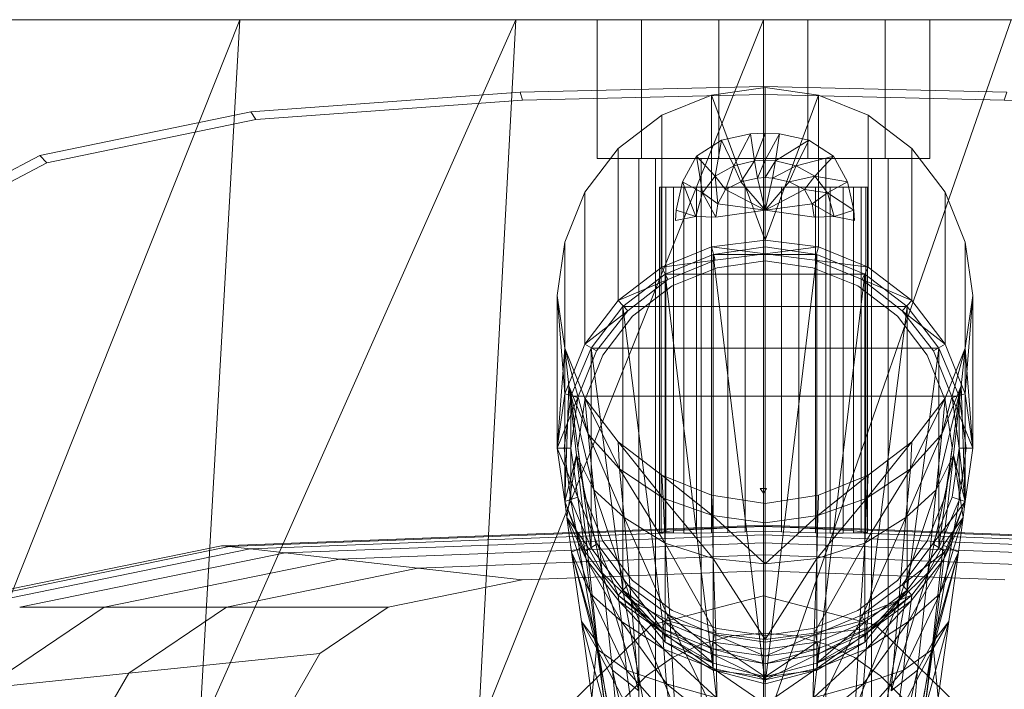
# Model space of a CAD drawing. Header units: metres. Extents: x 391.1 to 427.5, y 12.8 to 28.4.
# Tile 206 of 234: x 409.6136 to 409.7557, y 27.9527 to 28.0492. Entities that reach past the tile are written whole.
import ezdxf

# ---------------------------------------------------------------- set-up
doc = ezdxf.new("R2010")
doc.units = ezdxf.units.M
doc.layers.add('02_MOBILIARIO', color=7, linetype='Continuous', lineweight=18)
doc.layers.add('A-DETL-____-MBND', color=7, linetype='Continuous', lineweight=18)

# ---------------------------------------------------------------- blocks, each defined once
blk = doc.blocks.new('Family - Rentamans PA-152127-03_ENLLUMENAT_P0A')
at = {"layer": 'A-DETL-____-MBND', "color": 253, "true_color": 0xaaaaaa}
for p, q in [((0.36146, 0.265), (0.00406, 0.265)), ((0.10722, 0.265), (0.06579, 0.265)), ((0.10722, 0.265), (0.06628, 0.16227)), ((0.14702, 0.265), (0.10137, 0.16227)), ((0.10137, 0.16227), (0.10722, 0.265)), ((0.14702, 0.265), (0.10722, 0.265)), ((0.18276, 0.265), (0.14157, 0.16227)), ((0.14157, 0.16227), (0.14702, 0.265)), ((0.18276, 0.265), (0.14702, 0.265)), ((0.16519, 0.265), (0.15876, 0.265)), ((0.15876, 0.265), (0.15876, 0.245)), ((0.15876, 0.265), (0.15876, 0.245)), ((0.15876, 0.265), (0.16519, 0.265)), ((0.17633, 0.265), (0.16519, 0.265)), ((0.16519, 0.265), (0.16519, 0.245)), ((0.16519, 0.265), (0.16519, 0.245)), ((0.16519, 0.265), (0.17633, 0.265)), ((0.18919, 0.265), (0.17633, 0.265)), ((0.17633, 0.265), (0.17633, 0.245)), ((0.17633, 0.265), (0.17633, 0.245)), ((0.17633, 0.265), (0.18919, 0.265)), ((0.2185, 0.265), (0.18276, 0.265)), ((0.2185, 0.265), (0.18276, 0.16227)), ((0.18276, 0.16227), (0.18276, 0.265)), ((0.20033, 0.265), (0.18919, 0.265)), ((0.18919, 0.265), (0.18919, 0.245)), ((0.18919, 0.265), (0.18919, 0.245)), ((0.18919, 0.265), (0.20033, 0.265)), ((0.20033, 0.245), (0.20033, 0.265)), ((0.20033, 0.265), (0.20033, 0.245)), ((0.20033, 0.265), (0.20676, 0.265)), ((0.20676, 0.265), (0.20033, 0.265)), ((0.20676, 0.265), (0.20676, 0.245)), ((0.20676, 0.265), (0.20676, 0.245)), ((0.10879, 0.25173), (0.14766, 0.25454)), ((0.14766, 0.25454), (0.18276, 0.25535)), ((0.14801, 0.25341), (0.14766, 0.25454)), ((0.18299, 0.25523), (0.17529, 0.25413)), ((0.18276, 0.25535), (0.21786, 0.25454)), ((0.18276, 0.25421), (0.18276, 0.25535)), ((0.18299, 0.25523), (0.18299, 0.23323)), ((0.19069, 0.25413), (0.18299, 0.25523)), ((0.21751, 0.25341), (0.21786, 0.25454)), ((0.10952, 0.25063), (0.14801, 0.25341)), ((0.14801, 0.25341), (0.18276, 0.25421)), ((0.17529, 0.25413), (0.16809, 0.25123)), ((0.17529, 0.25413), (0.18299, 0.23323)), ((0.17529, 0.25413), (0.17529, 0.23223)), ((0.18276, 0.25421), (0.21751, 0.25341)), ((0.19069, 0.25413), (0.18299, 0.23323)), ((0.19789, 0.25123), (0.19069, 0.25413)), ((0.19069, 0.25413), (0.19069, 0.23223)), ((0.21751, 0.25341), (0.25599, 0.25063)), ((0.07835, 0.24542), (0.10879, 0.25173)), ((0.10952, 0.25063), (0.10879, 0.25173)), ((0.07939, 0.24438), (0.10952, 0.25063)), ((0.16809, 0.25123), (0.16179, 0.24643)), ((0.16809, 0.25123), (0.16809, 0.22933)), ((0.20419, 0.24643), (0.19789, 0.25123)), ((0.19789, 0.25123), (0.19789, 0.22933)), ((0.18089, 0.24853), (0.18299, 0.24863)), ((0.18089, 0.24853), (0.18299, 0.24863)), ((0.18149, 0.24463), (0.18299, 0.24863)), ((0.18299, 0.24473), (0.18299, 0.24863)), ((0.18299, 0.24863), (0.18509, 0.24853)), ((0.18299, 0.24863), (0.18509, 0.24853)), ((0.17309, 0.24533), (0.17669, 0.24763)), ((0.17309, 0.24533), (0.17669, 0.24763)), ((0.17579, 0.24243), (0.17669, 0.24763)), ((0.17669, 0.24763), (0.18089, 0.24853)), ((0.17669, 0.24763), (0.18089, 0.24853)), ((0.17849, 0.24393), (0.17669, 0.24763)), ((0.17849, 0.24393), (0.18089, 0.24853)), ((0.18149, 0.24463), (0.18089, 0.24853)), ((0.18299, 0.24473), (0.18509, 0.24853)), ((0.18509, 0.24853), (0.18449, 0.24463)), ((0.18449, 0.24463), (0.18929, 0.24763)), ((0.18509, 0.24853), (0.18929, 0.24763)), ((0.18509, 0.24853), (0.18929, 0.24763)), ((0.18929, 0.24763), (0.18749, 0.24393)), ((0.18929, 0.24763), (0.19289, 0.24533)), ((0.18929, 0.24763), (0.19289, 0.24533)), ((0.16179, 0.24643), (0.15699, 0.24013)), ((0.16179, 0.24643), (0.16179, 0.22453)), ((0.20899, 0.24013), (0.20419, 0.24643)), ((0.20419, 0.24643), (0.20419, 0.22453)), ((0.05592, 0.23364), (0.07835, 0.24542)), ((0.05718, 0.23272), (0.07939, 0.24438)), ((0.07939, 0.24438), (0.07835, 0.24542)), ((0.16519, 0.245), (0.15876, 0.245)), ((0.15876, 0.245), (0.16519, 0.245)), ((0.16717, 0.245), (0.16476, 0.245)), ((0.16476, 0.245), (0.16717, 0.245)), ((0.16476, 0.1503), (0.16476, 0.245)), ((0.17633, 0.245), (0.16519, 0.245)), ((0.16519, 0.245), (0.17633, 0.245)), ((0.17376, 0.245), (0.16717, 0.245)), ((0.16717, 0.245), (0.17376, 0.245)), ((0.16717, 0.1593), (0.16717, 0.245)), ((0.16717, 0.1593), (0.16717, 0.245)), ((0.17109, 0.24163), (0.17309, 0.24533)), ((0.17109, 0.24163), (0.17309, 0.24533)), ((0.17579, 0.24243), (0.17309, 0.24533)), ((0.17399, 0.24003), (0.17309, 0.24533)), ((0.18276, 0.245), (0.17376, 0.245)), ((0.17376, 0.245), (0.18276, 0.245)), ((0.17376, 0.16589), (0.17376, 0.245)), ((0.17376, 0.16589), (0.17376, 0.245)), ((0.18919, 0.245), (0.17633, 0.245)), ((0.17633, 0.245), (0.18919, 0.245)), ((0.17849, 0.24393), (0.18149, 0.24463)), ((0.17949, 0.24163), (0.18149, 0.24463)), ((0.18149, 0.24463), (0.18299, 0.24473)), ((0.18189, 0.24213), (0.18149, 0.24463)), ((0.18189, 0.24213), (0.18299, 0.24473)), ((0.19176, 0.245), (0.18276, 0.245)), ((0.18276, 0.245), (0.19176, 0.245)), ((0.18276, 0.1683), (0.18276, 0.245)), ((0.18276, 0.1683), (0.18276, 0.245)), ((0.18299, 0.24223), (0.18299, 0.24473)), ((0.18299, 0.24473), (0.18449, 0.24463)), ((0.18299, 0.24223), (0.18449, 0.24463)), ((0.18449, 0.24463), (0.18409, 0.24213)), ((0.18449, 0.24463), (0.18749, 0.24393)), ((0.19289, 0.24533), (0.18749, 0.24393)), ((0.20033, 0.245), (0.18919, 0.245)), ((0.18919, 0.245), (0.20033, 0.245)), ((0.19289, 0.24533), (0.19019, 0.24243)), ((0.19176, 0.245), (0.19835, 0.245)), ((0.19835, 0.245), (0.19176, 0.245)), ((0.19176, 0.16589), (0.19176, 0.245)), ((0.19176, 0.16589), (0.19176, 0.245)), ((0.19289, 0.24533), (0.19489, 0.24163)), ((0.19289, 0.24533), (0.19489, 0.24163)), ((0.19835, 0.245), (0.20076, 0.245)), ((0.20076, 0.245), (0.19835, 0.245)), ((0.19835, 0.245), (0.19835, 0.1593)), ((0.19835, 0.1593), (0.19835, 0.245)), ((0.20033, 0.245), (0.20676, 0.245)), ((0.20676, 0.245), (0.20033, 0.245)), ((0.20076, 0.1503), (0.20076, 0.245)), ((0.17579, 0.24243), (0.17849, 0.24393)), ((0.17729, 0.24053), (0.17849, 0.24393)), ((0.17949, 0.24163), (0.17849, 0.24393)), ((0.18749, 0.24393), (0.18409, 0.24213)), ((0.18749, 0.24393), (0.18649, 0.24163)), ((0.18749, 0.24393), (0.19019, 0.24243)), ((0.17019, 0.23753), (0.17109, 0.24163)), ((0.17019, 0.23753), (0.17109, 0.24163)), ((0.17399, 0.24003), (0.17109, 0.24163)), ((0.17299, 0.23663), (0.17109, 0.24163)), ((0.17399, 0.24003), (0.17579, 0.24243)), ((0.17729, 0.24053), (0.17579, 0.24243)), ((0.17619, 0.23843), (0.17579, 0.24243)), ((0.17729, 0.24053), (0.17949, 0.24163)), ((0.17949, 0.24163), (0.18189, 0.24213)), ((0.18299, 0.23753), (0.17949, 0.24163)), ((0.18189, 0.24213), (0.18299, 0.24223)), ((0.18299, 0.23753), (0.18189, 0.24213)), ((0.18299, 0.23753), (0.18299, 0.24223)), ((0.18299, 0.24223), (0.18409, 0.24213)), ((0.18409, 0.24213), (0.18299, 0.23753)), ((0.18649, 0.24163), (0.18299, 0.23753)), ((0.18409, 0.24213), (0.18649, 0.24163)), ((0.19019, 0.24243), (0.18649, 0.24163)), ((0.18649, 0.24163), (0.18869, 0.24053)), ((0.19019, 0.24243), (0.18869, 0.24053)), ((0.19019, 0.24243), (0.19199, 0.24003)), ((0.19489, 0.24163), (0.19019, 0.24243)), ((0.19489, 0.24163), (0.19199, 0.24003)), ((0.19489, 0.24163), (0.19579, 0.23753)), ((0.19489, 0.24163), (0.19579, 0.23753)), ((0.15699, 0.24013), (0.15409, 0.23293)), ((0.15699, 0.21823), (0.15699, 0.24013)), ((0.16776, 0.24084), (0.16776, 0.19107)), ((0.16799, 0.24084), (0.16776, 0.24084)), ((0.16776, 0.24084), (0.16799, 0.24084)), ((0.16799, 0.24084), (0.16799, 0.19102)), ((0.16866, 0.24084), (0.16799, 0.24084)), ((0.16799, 0.24084), (0.16799, 0.19112)), ((0.16799, 0.24084), (0.16866, 0.24084)), ((0.16977, 0.24084), (0.16866, 0.24084)), ((0.16866, 0.24084), (0.16866, 0.191)), ((0.16866, 0.24084), (0.16866, 0.1912)), ((0.16866, 0.24084), (0.16977, 0.24084)), ((0.16977, 0.19099), (0.16977, 0.24084)), ((0.16977, 0.24084), (0.16977, 0.19128)), ((0.16977, 0.24084), (0.17127, 0.24084)), ((0.17127, 0.24084), (0.16977, 0.24084)), ((0.17127, 0.24084), (0.17127, 0.19138)), ((0.17127, 0.24084), (0.17312, 0.24084)), ((0.17127, 0.24084), (0.17127, 0.19097)), ((0.17312, 0.24084), (0.17127, 0.24084)), ((0.17312, 0.24084), (0.17312, 0.19149)), ((0.17312, 0.24084), (0.17526, 0.24084)), ((0.17312, 0.24084), (0.17312, 0.19098)), ((0.17526, 0.24084), (0.17312, 0.24084)), ((0.17526, 0.24084), (0.17526, 0.1916)), ((0.17526, 0.24084), (0.17763, 0.24084)), ((0.17526, 0.24084), (0.17526, 0.19101)), ((0.17763, 0.24084), (0.17526, 0.24084)), ((0.17619, 0.23843), (0.17729, 0.24053)), ((0.18299, 0.23753), (0.17729, 0.24053)), ((0.17763, 0.24084), (0.17763, 0.19171)), ((0.17763, 0.24084), (0.18015, 0.24084)), ((0.17763, 0.24084), (0.17763, 0.19106)), ((0.18015, 0.24084), (0.17763, 0.24084)), ((0.18015, 0.24084), (0.18015, 0.19182)), ((0.18015, 0.24084), (0.18276, 0.24084)), ((0.18015, 0.24084), (0.18015, 0.19114)), ((0.18276, 0.24084), (0.18015, 0.24084)), ((0.18276, 0.24084), (0.18276, 0.19192)), ((0.18276, 0.24084), (0.18536, 0.24084)), ((0.18276, 0.19123), (0.18276, 0.24084)), ((0.18536, 0.24084), (0.18276, 0.24084)), ((0.18869, 0.24053), (0.18299, 0.23753)), ((0.18536, 0.24084), (0.18536, 0.19182)), ((0.18536, 0.24084), (0.18789, 0.24084)), ((0.18536, 0.19114), (0.18536, 0.24084)), ((0.18536, 0.24084), (0.18789, 0.24084)), ((0.18789, 0.24084), (0.18789, 0.19171)), ((0.18789, 0.24084), (0.19026, 0.24084)), ((0.18789, 0.24084), (0.19026, 0.24084)), ((0.18789, 0.24084), (0.18789, 0.19106)), ((0.18869, 0.24053), (0.18979, 0.23843)), ((0.19199, 0.24003), (0.18869, 0.24053)), ((0.19026, 0.24084), (0.19026, 0.1916)), ((0.19026, 0.24084), (0.1924, 0.24084)), ((0.19026, 0.24084), (0.1924, 0.24084)), ((0.19026, 0.24084), (0.19026, 0.19101)), ((0.1924, 0.24084), (0.1924, 0.19149)), ((0.1924, 0.24084), (0.19425, 0.24084)), ((0.1924, 0.24084), (0.19425, 0.24084)), ((0.1924, 0.24084), (0.1924, 0.19098)), ((0.19425, 0.24084), (0.19425, 0.19138)), ((0.19425, 0.24084), (0.19575, 0.24084)), ((0.19425, 0.24084), (0.19575, 0.24084)), ((0.19425, 0.24084), (0.19425, 0.19097)), ((0.19685, 0.24084), (0.19575, 0.24084)), ((0.19575, 0.24084), (0.19575, 0.19099)), ((0.19575, 0.24084), (0.19575, 0.19128)), ((0.19575, 0.24084), (0.19685, 0.24084)), ((0.19685, 0.24084), (0.19685, 0.191)), ((0.19753, 0.24084), (0.19685, 0.24084)), ((0.19685, 0.24084), (0.19685, 0.1912)), ((0.19685, 0.24084), (0.19753, 0.24084)), ((0.19753, 0.19102), (0.19753, 0.24084)), ((0.19753, 0.24084), (0.19753, 0.19112)), ((0.19753, 0.24084), (0.19776, 0.24084)), ((0.19776, 0.24084), (0.19753, 0.24084)), ((0.19776, 0.24084), (0.19776, 0.19107)), ((0.21189, 0.23293), (0.20899, 0.24013)), ((0.20899, 0.24013), (0.20899, 0.21823)), ((0.17299, 0.23663), (0.17399, 0.24003)), ((0.17619, 0.23843), (0.17399, 0.24003)), ((0.17589, 0.23653), (0.17399, 0.24003)), ((0.19199, 0.24003), (0.18979, 0.23843)), ((0.19199, 0.24003), (0.19299, 0.23663)), ((0.19579, 0.23753), (0.19199, 0.24003)), ((0.17009, 0.23603), (0.17019, 0.23753)), ((0.17009, 0.23603), (0.17019, 0.23753)), ((0.17299, 0.23663), (0.17019, 0.23753)), ((0.17589, 0.23653), (0.17619, 0.23843)), ((0.18299, 0.23753), (0.17589, 0.23653)), ((0.18299, 0.23753), (0.17619, 0.23843)), ((0.18979, 0.23843), (0.18299, 0.23753)), ((0.19009, 0.23653), (0.18299, 0.23753)), ((0.18979, 0.23843), (0.19009, 0.23653)), ((0.19299, 0.23663), (0.18979, 0.23843)), ((0.19579, 0.23753), (0.19299, 0.23663)), ((0.19579, 0.23753), (0.19589, 0.23603)), ((0.19579, 0.23753), (0.19589, 0.23603)), ((0.17299, 0.23663), (0.17009, 0.23603)), ((0.17589, 0.23653), (0.17299, 0.23663)), ((0.19299, 0.23663), (0.19009, 0.23653)), ((0.19589, 0.23603), (0.19299, 0.23663)), ((0.18299, 0.23323), (0.17529, 0.23223)), ((0.18299, 0.23323), (0.19069, 0.23223)), ((0.18299, 0.23323), (0.18299, 0.23123)), ((0.15409, 0.23293), (0.15299, 0.22523)), ((0.15409, 0.21103), (0.15409, 0.23293)), ((0.16809, 0.22933), (0.17529, 0.23223)), ((0.17529, 0.23223), (0.18299, 0.23123)), ((0.17529, 0.23223), (0.17579, 0.23033)), ((0.18299, 0.23223), (0.17549, 0.23113)), ((0.18299, 0.23223), (0.17549, 0.23113)), ((0.18299, 0.23223), (0.17549, 0.23113)), ((0.18299, 0.23223), (0.18299, 0.16923)), ((0.19049, 0.23113), (0.18299, 0.23223)), ((0.19069, 0.23223), (0.18299, 0.23123)), ((0.19049, 0.23113), (0.18299, 0.23223)), ((0.19049, 0.23113), (0.18299, 0.23223)), ((0.19069, 0.23223), (0.19019, 0.23033)), ((0.19069, 0.23223), (0.19789, 0.22933)), ((0.21189, 0.23293), (0.21189, 0.21103)), ((0.21299, 0.22523), (0.21189, 0.23293)), ((0.16809, 0.22933), (0.17579, 0.23033)), ((0.17549, 0.23113), (0.16859, 0.22833)), ((0.17549, 0.23113), (0.16859, 0.22833)), ((0.17549, 0.23113), (0.16859, 0.22833)), ((0.16899, 0.22753), (0.17579, 0.23033)), ((0.16899, 0.22753), (0.17579, 0.23033)), ((0.17549, 0.23113), (0.18299, 0.16923)), ((0.17549, 0.23113), (0.17549, 0.17123)), ((0.19049, 0.23113), (0.17549, 0.23113)), ((0.17579, 0.23033), (0.18299, 0.23123)), ((0.17579, 0.23033), (0.18299, 0.23123)), ((0.17609, 0.22923), (0.18299, 0.23023)), ((0.18299, 0.23023), (0.17609, 0.22923)), ((0.18299, 0.23123), (0.19019, 0.23033)), ((0.18299, 0.23123), (0.19019, 0.23033)), ((0.19049, 0.23113), (0.18299, 0.16923)), ((0.18989, 0.22923), (0.18299, 0.23023)), ((0.18299, 0.23023), (0.18989, 0.22923)), ((0.19789, 0.22933), (0.19019, 0.23033)), ((0.19019, 0.23033), (0.19699, 0.22753)), ((0.19019, 0.23033), (0.19699, 0.22753)), ((0.19049, 0.23113), (0.19049, 0.17123)), ((0.19739, 0.22833), (0.19049, 0.23113)), ((0.19739, 0.22833), (0.19049, 0.23113)), ((0.19739, 0.22833), (0.19049, 0.23113)), ((0.16179, 0.22453), (0.16809, 0.22933)), ((0.16809, 0.22933), (0.16899, 0.22753)), ((0.16959, 0.22663), (0.17609, 0.22923)), ((0.17609, 0.22923), (0.16959, 0.22663)), ((0.19639, 0.22663), (0.18989, 0.22923)), ((0.18989, 0.22923), (0.19639, 0.22663)), ((0.19789, 0.22933), (0.19699, 0.22753)), ((0.19789, 0.22933), (0.20419, 0.22453)), ((0.16179, 0.22453), (0.16899, 0.22753)), ((0.16859, 0.22833), (0.16249, 0.22363)), ((0.16859, 0.22833), (0.16249, 0.22363)), ((0.16859, 0.22833), (0.16249, 0.22363)), ((0.16319, 0.22303), (0.16899, 0.22753)), ((0.16319, 0.22303), (0.16899, 0.22753)), ((0.16859, 0.22833), (0.17549, 0.17123)), ((0.16859, 0.22833), (0.16859, 0.17523)), ((0.19739, 0.22833), (0.16859, 0.22833)), ((0.19739, 0.22833), (0.19049, 0.17123)), ((0.20419, 0.22453), (0.19699, 0.22753)), ((0.19699, 0.22753), (0.20279, 0.22303)), ((0.19699, 0.22753), (0.20279, 0.22303)), ((0.19739, 0.22833), (0.19739, 0.17523)), ((0.20349, 0.22363), (0.19739, 0.22833)), ((0.20349, 0.22363), (0.19739, 0.22833)), ((0.20349, 0.22363), (0.19739, 0.22833)), ((0.16389, 0.22223), (0.16959, 0.22663)), ((0.16959, 0.22663), (0.16389, 0.22223)), ((0.20209, 0.22223), (0.19639, 0.22663)), ((0.19639, 0.22663), (0.20209, 0.22223)), ((0.15299, 0.22523), (0.15409, 0.21763)), ((0.15299, 0.20323), (0.15299, 0.22523)), ((0.15409, 0.21103), (0.15299, 0.22523)), ((0.15699, 0.21823), (0.16179, 0.22453)), ((0.16319, 0.22303), (0.16179, 0.22453)), ((0.20419, 0.22453), (0.20279, 0.22303)), ((0.20419, 0.22453), (0.20899, 0.21823)), ((0.21189, 0.21763), (0.21299, 0.22523)), ((0.21299, 0.22523), (0.21189, 0.21103)), ((0.21299, 0.22523), (0.21299, 0.20323)), ((0.16249, 0.22363), (0.15789, 0.21763)), ((0.16249, 0.22363), (0.15789, 0.21763)), ((0.16249, 0.22363), (0.15789, 0.21763)), ((0.16249, 0.22363), (0.16859, 0.17523)), ((0.16249, 0.22363), (0.16249, 0.18273)), ((0.20349, 0.22363), (0.16249, 0.22363)), ((0.20349, 0.22363), (0.19739, 0.17523)), ((0.20349, 0.22363), (0.20349, 0.18273)), ((0.20809, 0.21763), (0.20349, 0.22363)), ((0.20809, 0.21763), (0.20349, 0.22363)), ((0.20809, 0.21763), (0.20349, 0.22363)), ((0.16319, 0.22303), (0.15699, 0.21823)), ((0.15869, 0.21723), (0.16319, 0.22303)), ((0.15869, 0.21723), (0.16319, 0.22303)), ((0.15959, 0.21663), (0.16389, 0.22223)), ((0.16389, 0.22223), (0.15959, 0.21663)), ((0.20639, 0.21663), (0.20209, 0.22223)), ((0.20209, 0.22223), (0.20639, 0.21663)), ((0.20899, 0.21823), (0.20279, 0.22303)), ((0.20279, 0.22303), (0.20729, 0.21723)), ((0.20279, 0.22303), (0.20729, 0.21723)), ((0.15299, 0.20323), (0.15409, 0.21763)), ((0.15409, 0.21103), (0.15699, 0.21823)), ((0.15749, 0.20523), (0.15409, 0.21763)), ((0.15409, 0.21763), (0.15699, 0.21043)), ((0.15469, 0.21223), (0.15409, 0.21763)), ((0.15409, 0.19553), (0.15409, 0.21763)), ((0.15789, 0.21763), (0.15499, 0.21073)), ((0.15789, 0.21763), (0.15499, 0.21073)), ((0.15789, 0.21763), (0.15499, 0.21073)), ((0.15869, 0.21723), (0.15699, 0.21823)), ((0.15789, 0.21763), (0.16249, 0.18273)), ((0.15789, 0.21763), (0.15789, 0.18883)), ((0.20809, 0.21763), (0.15789, 0.21763)), ((0.20809, 0.21763), (0.20349, 0.18273)), ((0.20899, 0.21823), (0.20729, 0.21723)), ((0.20809, 0.21763), (0.20809, 0.18883)), ((0.21099, 0.21073), (0.20809, 0.21763)), ((0.21099, 0.21073), (0.20809, 0.21763)), ((0.21099, 0.21073), (0.20809, 0.21763)), ((0.21189, 0.21763), (0.20849, 0.20523)), ((0.20899, 0.21823), (0.21189, 0.21103)), ((0.20899, 0.21043), (0.21189, 0.21763)), ((0.21189, 0.21763), (0.21129, 0.21223)), ((0.21189, 0.21763), (0.21189, 0.19553)), ((0.21189, 0.21763), (0.21299, 0.20323)), ((0.15599, 0.21053), (0.15869, 0.21723)), ((0.15599, 0.21053), (0.15869, 0.21723)), ((0.15699, 0.21013), (0.15959, 0.21663)), ((0.15959, 0.21663), (0.15699, 0.21013)), ((0.20899, 0.21013), (0.20639, 0.21663)), ((0.20639, 0.21663), (0.20899, 0.21013)), ((0.20729, 0.21723), (0.20999, 0.21053)), ((0.20729, 0.21723), (0.20999, 0.21053)), ((0.15469, 0.21223), (0.15409, 0.19553)), ((0.15409, 0.19553), (0.15469, 0.21223)), ((0.15829, 0.19723), (0.15469, 0.21223)), ((0.15469, 0.21223), (0.15749, 0.20523)), ((0.15579, 0.20223), (0.15469, 0.21223)), ((0.21129, 0.21223), (0.20769, 0.19723)), ((0.21129, 0.21223), (0.20849, 0.20523)), ((0.21019, 0.20223), (0.21129, 0.21223)), ((0.21189, 0.19553), (0.21129, 0.21223)), ((0.15299, 0.20323), (0.15409, 0.21103)), ((0.15299, 0.20323), (0.15599, 0.21053)), ((0.15499, 0.21073), (0.15399, 0.20323)), ((0.15499, 0.21073), (0.15399, 0.20323)), ((0.15499, 0.21073), (0.15399, 0.20323)), ((0.15599, 0.21053), (0.15409, 0.21103)), ((0.15499, 0.21073), (0.15789, 0.18883)), ((0.15499, 0.21073), (0.15499, 0.19573)), ((0.21099, 0.21073), (0.15499, 0.21073)), ((0.15499, 0.20323), (0.15599, 0.21053)), ((0.15499, 0.20323), (0.15599, 0.21053)), ((0.16199, 0.20023), (0.15699, 0.21043)), ((0.15699, 0.21043), (0.16179, 0.20413)), ((0.15749, 0.20523), (0.15699, 0.21043)), ((0.20899, 0.21043), (0.20399, 0.20023)), ((0.20419, 0.20413), (0.20899, 0.21043)), ((0.21099, 0.21073), (0.20809, 0.18883)), ((0.20899, 0.21043), (0.20849, 0.20523)), ((0.21189, 0.21103), (0.20999, 0.21053)), ((0.21299, 0.20323), (0.20999, 0.21053)), ((0.20999, 0.21053), (0.21099, 0.20323)), ((0.20999, 0.21053), (0.21099, 0.20323)), ((0.21099, 0.21073), (0.21099, 0.19573)), ((0.21199, 0.20323), (0.21099, 0.21073)), ((0.21199, 0.20323), (0.21099, 0.21073)), ((0.21199, 0.20323), (0.21099, 0.21073)), ((0.21189, 0.21103), (0.21299, 0.20323)), ((0.15599, 0.20333), (0.15699, 0.21013)), ((0.15699, 0.21013), (0.15599, 0.20333)), ((0.20999, 0.20333), (0.20899, 0.21013)), ((0.20899, 0.21013), (0.20999, 0.20333)), ((0.16269, 0.19323), (0.15749, 0.20523)), ((0.15749, 0.20523), (0.16199, 0.20023)), ((0.15829, 0.19723), (0.15749, 0.20523)), ((0.20849, 0.20523), (0.20329, 0.19323)), ((0.20849, 0.20523), (0.20399, 0.20023)), ((0.20849, 0.20523), (0.20769, 0.19723)), ((0.15409, 0.19553), (0.15299, 0.20323)), ((0.15599, 0.19613), (0.15299, 0.20323)), ((0.15499, 0.20323), (0.15299, 0.20323)), ((0.15499, 0.19573), (0.15399, 0.20323)), ((0.15399, 0.20323), (0.15499, 0.19573)), ((0.15399, 0.20323), (0.15499, 0.19573)), ((0.15399, 0.20323), (0.15499, 0.19573)), ((0.15599, 0.19613), (0.15499, 0.20323)), ((0.15599, 0.19613), (0.15499, 0.20323)), ((0.15699, 0.19623), (0.15599, 0.20333)), ((0.15599, 0.20333), (0.15699, 0.19623)), ((0.16829, 0.19603), (0.16179, 0.20413)), ((0.16179, 0.20413), (0.16809, 0.19933)), ((0.16199, 0.20023), (0.16179, 0.20413)), ((0.20419, 0.20413), (0.19769, 0.19603)), ((0.19789, 0.19933), (0.20419, 0.20413)), ((0.20419, 0.20413), (0.20399, 0.20023)), ((0.20899, 0.19623), (0.20999, 0.20333)), ((0.20999, 0.20333), (0.20899, 0.19623)), ((0.21099, 0.20323), (0.20999, 0.19613)), ((0.21099, 0.20323), (0.20999, 0.19613)), ((0.21099, 0.19573), (0.21199, 0.20323)), ((0.21099, 0.19573), (0.21199, 0.20323)), ((0.21299, 0.20323), (0.21099, 0.20323)), ((0.21099, 0.20323), (0.21189, 0.19553)), ((0.21099, 0.19573), (0.21199, 0.20323)), ((0.21099, 0.19573), (0.21199, 0.20323)), ((0.21299, 0.20323), (0.21189, 0.19553)), ((0.15579, 0.20223), (0.15409, 0.19553)), ((0.15439, 0.19323), (0.15579, 0.20223)), ((0.15949, 0.18523), (0.15579, 0.20223)), ((0.15579, 0.20223), (0.15829, 0.19723)), ((0.15729, 0.18923), (0.15579, 0.20223)), ((0.21019, 0.20223), (0.20649, 0.18523)), ((0.21019, 0.20223), (0.20769, 0.19723)), ((0.20869, 0.18923), (0.21019, 0.20223)), ((0.21189, 0.19553), (0.21019, 0.20223)), ((0.21159, 0.19323), (0.21019, 0.20223)), ((0.16859, 0.18953), (0.16199, 0.20023)), ((0.16199, 0.20023), (0.16829, 0.19603)), ((0.16269, 0.19323), (0.16199, 0.20023)), ((0.17539, 0.19353), (0.16809, 0.19933)), ((0.16809, 0.19933), (0.17529, 0.19643)), ((0.16829, 0.19603), (0.16809, 0.19933)), ((0.19059, 0.19353), (0.19789, 0.19933)), ((0.19069, 0.19643), (0.19789, 0.19933)), ((0.20399, 0.20023), (0.19739, 0.18953)), ((0.20399, 0.20023), (0.19769, 0.19603)), ((0.19769, 0.19603), (0.19789, 0.19933)), ((0.20399, 0.20023), (0.20329, 0.19323)), ((0.15409, 0.19553), (0.15599, 0.19613)), ((0.15599, 0.19613), (0.15409, 0.19553)), ((0.15879, 0.18943), (0.15599, 0.19613)), ((0.15599, 0.19613), (0.15699, 0.18833)), ((0.15879, 0.18943), (0.15599, 0.19613)), ((0.15959, 0.18983), (0.15699, 0.19623)), ((0.15699, 0.19623), (0.15959, 0.18983)), ((0.16369, 0.18123), (0.15829, 0.19723)), ((0.15829, 0.19723), (0.16269, 0.19323)), ((0.15949, 0.18523), (0.15829, 0.19723)), ((0.17529, 0.19643), (0.18299, 0.19523)), ((0.17539, 0.19353), (0.17529, 0.19643)), ((0.18276, 0.19739), (0.18231, 0.1974)), ((0.18231, 0.1974), (0.18276, 0.1974)), ((0.18276, 0.19671), (0.18231, 0.1974)), ((0.18276, 0.1974), (0.18321, 0.1974)), ((0.18321, 0.1974), (0.18276, 0.19739)), ((0.18276, 0.19671), (0.18276, 0.1974)), ((0.18276, 0.19671), (0.18321, 0.1974)), ((0.18276, 0.19739), (0.18276, 0.19671)), ((0.18299, 0.19523), (0.19069, 0.19643)), ((0.19059, 0.19353), (0.19069, 0.19643)), ((0.20769, 0.19723), (0.20229, 0.18123)), ((0.20769, 0.19723), (0.20329, 0.19323)), ((0.20639, 0.18983), (0.20899, 0.19623)), ((0.20899, 0.19623), (0.20639, 0.18983)), ((0.20769, 0.19723), (0.20649, 0.18523)), ((0.20999, 0.19613), (0.20719, 0.18943)), ((0.20999, 0.19613), (0.20719, 0.18943)), ((0.20999, 0.19613), (0.21189, 0.19553)), ((0.21189, 0.19553), (0.20999, 0.19613)), ((0.15439, 0.19323), (0.15409, 0.19553)), ((0.15699, 0.18833), (0.15409, 0.19553)), ((0.15409, 0.19553), (0.15699, 0.18833)), ((0.15719, 0.18723), (0.15409, 0.19553)), ((0.15409, 0.19553), (0.15699, 0.18833)), ((0.15499, 0.19573), (0.15789, 0.18883)), ((0.15789, 0.18883), (0.15499, 0.19573)), ((0.15499, 0.19573), (0.15789, 0.18883)), ((0.15499, 0.19573), (0.15789, 0.18883)), ((0.15799, 0.17843), (0.15499, 0.19573)), ((0.15789, 0.18883), (0.15499, 0.19573)), ((0.15499, 0.19573), (0.15799, 0.17843)), ((0.15499, 0.19573), (0.15789, 0.18883)), ((0.15499, 0.19573), (0.15789, 0.18883)), ((0.17549, 0.18733), (0.16829, 0.19603)), ((0.16829, 0.19603), (0.17539, 0.19353)), ((0.16859, 0.18953), (0.16829, 0.19603)), ((0.18299, 0.19243), (0.18299, 0.19523)), ((0.19769, 0.19603), (0.19049, 0.18733)), ((0.19769, 0.19603), (0.19059, 0.19353)), ((0.19739, 0.18953), (0.19769, 0.19603)), ((0.21189, 0.19553), (0.20719, 0.18943)), ((0.21099, 0.19573), (0.20799, 0.17843)), ((0.20799, 0.17843), (0.21099, 0.19573)), ((0.20809, 0.18883), (0.21099, 0.19573)), ((0.21099, 0.19573), (0.20809, 0.18883)), ((0.20809, 0.18883), (0.21099, 0.19573)), ((0.20809, 0.18883), (0.21099, 0.19573)), ((0.21099, 0.19573), (0.20809, 0.18883)), ((0.20809, 0.18883), (0.21099, 0.19573)), ((0.20809, 0.18883), (0.21099, 0.19573)), ((0.21189, 0.19553), (0.20879, 0.18723)), ((0.21189, 0.19553), (0.20899, 0.18833)), ((0.21189, 0.19553), (0.20899, 0.18833)), ((0.20899, 0.18833), (0.21189, 0.19553)), ((0.21189, 0.19553), (0.21159, 0.19323)), ((0.15729, 0.18923), (0.15439, 0.19323)), ((0.15509, 0.18823), (0.15439, 0.19323)), ((0.15439, 0.19323), (0.15719, 0.18723)), ((0.15779, 0.18223), (0.15439, 0.19323)), ((0.16929, 0.17823), (0.16269, 0.19323)), ((0.16269, 0.19323), (0.16859, 0.18953)), ((0.16369, 0.18123), (0.16269, 0.19323)), ((0.18299, 0.18653), (0.17539, 0.19353)), ((0.17539, 0.19353), (0.18299, 0.19243)), ((0.17549, 0.18733), (0.17539, 0.19353)), ((0.19059, 0.19353), (0.18299, 0.19243)), ((0.18299, 0.18653), (0.19059, 0.19353)), ((0.19049, 0.18733), (0.19059, 0.19353)), ((0.20329, 0.19323), (0.19669, 0.17823)), ((0.20329, 0.19323), (0.19739, 0.18953)), ((0.20329, 0.19323), (0.20229, 0.18123)), ((0.20819, 0.18223), (0.21159, 0.19323)), ((0.21159, 0.19323), (0.20869, 0.18923)), ((0.20879, 0.18723), (0.21159, 0.19323)), ((0.21159, 0.19323), (0.21089, 0.18823)), ((0.10456, 0.18916), (0.18276, 0.19213)), ((0.10571, 0.18902), (0.18276, 0.19196)), ((0.17763, 0.19171), (0.18015, 0.19182)), ((0.18015, 0.19182), (0.18276, 0.19192)), ((0.18276, 0.19213), (0.26096, 0.18916)), ((0.18276, 0.19196), (0.18276, 0.19213)), ((0.18276, 0.19196), (0.25981, 0.18902)), ((0.18276, 0.19192), (0.18276, 0.19196)), ((0.18276, 0.19192), (0.18536, 0.19182)), ((0.18299, 0.18653), (0.18299, 0.19243)), ((0.18536, 0.19182), (0.18789, 0.19171)), ((0.10869, 0.18869), (0.1695, 0.191)), ((0.11374, 0.18811), (0.18276, 0.19074)), ((0.16776, 0.19107), (0.16799, 0.19112)), ((0.16799, 0.19102), (0.16776, 0.19107)), ((0.16799, 0.19112), (0.16866, 0.1912)), ((0.16866, 0.191), (0.16799, 0.19102)), ((0.16866, 0.1912), (0.16977, 0.19128)), ((0.1695, 0.191), (0.16866, 0.191)), ((0.16977, 0.19099), (0.1695, 0.191)), ((0.16977, 0.19128), (0.17127, 0.19138)), ((0.17127, 0.19097), (0.16977, 0.19099)), ((0.17127, 0.19138), (0.17312, 0.19149)), ((0.17312, 0.19098), (0.17127, 0.19097)), ((0.17312, 0.19149), (0.17526, 0.1916)), ((0.17526, 0.19101), (0.17312, 0.19098)), ((0.17526, 0.1916), (0.17763, 0.19171)), ((0.17763, 0.19106), (0.17526, 0.19101)), ((0.18015, 0.19114), (0.17763, 0.19106)), ((0.18276, 0.19123), (0.18015, 0.19114)), ((0.18276, 0.19074), (0.18276, 0.19123)), ((0.18536, 0.19114), (0.18276, 0.19123)), ((0.18276, 0.19074), (0.25177, 0.18811)), ((0.18276, 0.18955), (0.18276, 0.19074)), ((0.18789, 0.19106), (0.18536, 0.19114)), ((0.18789, 0.19171), (0.19026, 0.1916)), ((0.19026, 0.19101), (0.18789, 0.19106)), ((0.19026, 0.1916), (0.1924, 0.19149)), ((0.1924, 0.19098), (0.19026, 0.19101)), ((0.1924, 0.19149), (0.19425, 0.19138)), ((0.19425, 0.19097), (0.1924, 0.19098)), ((0.19425, 0.19138), (0.19575, 0.19128)), ((0.19575, 0.19099), (0.19425, 0.19097)), ((0.19575, 0.19128), (0.19685, 0.1912)), ((0.19575, 0.19099), (0.19601, 0.191)), ((0.19685, 0.191), (0.19601, 0.191)), ((0.19601, 0.191), (0.25683, 0.18869)), ((0.19685, 0.1912), (0.19753, 0.19112)), ((0.19753, 0.19102), (0.19685, 0.191)), ((0.19753, 0.19112), (0.19776, 0.19107)), ((0.19776, 0.19107), (0.19753, 0.19102)), ((0.06117, 0.18027), (0.10456, 0.18916)), ((0.06296, 0.18027), (0.1057, 0.18902)), ((0.10571, 0.18902), (0.10456, 0.18916)), ((0.10869, 0.18869), (0.1057, 0.18902)), ((0.12158, 0.18722), (0.18276, 0.18955)), ((0.15509, 0.18823), (0.15729, 0.18923)), ((0.15879, 0.18943), (0.15699, 0.18833)), ((0.15949, 0.18523), (0.15729, 0.18923)), ((0.15879, 0.17523), (0.15729, 0.18923)), ((0.16319, 0.18353), (0.15879, 0.18943)), ((0.15879, 0.18943), (0.16179, 0.18203)), ((0.16319, 0.18353), (0.15879, 0.18943)), ((0.16389, 0.18413), (0.15959, 0.18983)), ((0.15959, 0.18983), (0.16389, 0.18413)), ((0.17589, 0.17653), (0.16859, 0.18953)), ((0.16859, 0.18953), (0.17549, 0.18733)), ((0.16929, 0.17823), (0.16859, 0.18953)), ((0.18276, 0.18955), (0.24394, 0.18722)), ((0.18276, 0.18783), (0.18276, 0.18955)), ((0.19739, 0.18953), (0.19009, 0.17653)), ((0.19739, 0.18953), (0.19049, 0.18733)), ((0.19669, 0.17823), (0.19739, 0.18953)), ((0.20209, 0.18413), (0.20639, 0.18983)), ((0.20639, 0.18983), (0.20209, 0.18413)), ((0.20719, 0.18943), (0.20279, 0.18353)), ((0.20719, 0.18943), (0.20279, 0.18353)), ((0.20869, 0.18923), (0.20649, 0.18523)), ((0.20719, 0.18943), (0.20899, 0.18833)), ((0.20869, 0.18923), (0.20719, 0.17523)), ((0.21089, 0.18823), (0.20869, 0.18923)), ((0.0676, 0.18027), (0.10869, 0.18869)), ((0.07545, 0.18027), (0.11374, 0.18811)), ((0.11374, 0.18811), (0.10869, 0.18869)), ((0.12158, 0.18722), (0.11374, 0.18811)), ((0.13292, 0.18593), (0.18276, 0.18783)), ((0.15879, 0.17523), (0.15509, 0.18823)), ((0.15649, 0.17823), (0.15509, 0.18823)), ((0.15509, 0.18823), (0.15779, 0.18223)), ((0.15879, 0.17423), (0.15509, 0.18823)), ((0.15719, 0.18723), (0.15699, 0.18833)), ((0.16179, 0.18203), (0.15699, 0.18833)), ((0.15699, 0.18833), (0.16179, 0.18203)), ((0.15699, 0.18833), (0.16179, 0.18203)), ((0.15789, 0.18883), (0.16249, 0.18273)), ((0.16249, 0.18273), (0.15789, 0.18883)), ((0.15789, 0.18883), (0.16249, 0.18273)), ((0.15789, 0.18883), (0.16249, 0.18273)), ((0.16249, 0.18273), (0.15789, 0.18883)), ((0.15789, 0.18883), (0.16249, 0.18273)), ((0.15789, 0.18883), (0.16249, 0.18273)), ((0.18276, 0.18783), (0.2326, 0.18593)), ((0.18276, 0.18555), (0.18276, 0.18783)), ((0.20279, 0.18353), (0.20899, 0.18833)), ((0.20809, 0.18883), (0.20349, 0.18273)), ((0.20349, 0.18273), (0.20809, 0.18883)), ((0.20349, 0.18273), (0.20809, 0.18883)), ((0.20349, 0.18273), (0.20809, 0.18883)), ((0.20809, 0.18883), (0.20349, 0.18273)), ((0.20349, 0.18273), (0.20809, 0.18883)), ((0.20349, 0.18273), (0.20809, 0.18883)), ((0.20419, 0.18203), (0.20899, 0.18833)), ((0.20899, 0.18833), (0.20419, 0.18203)), ((0.20419, 0.18203), (0.20899, 0.18833)), ((0.21089, 0.18823), (0.20719, 0.17523)), ((0.20719, 0.17423), (0.21089, 0.18823)), ((0.20819, 0.18223), (0.21089, 0.18823)), ((0.20899, 0.18833), (0.20879, 0.18723)), ((0.21089, 0.18823), (0.20949, 0.17823)), ((0.08764, 0.18027), (0.12158, 0.18722)), ((0.13292, 0.18593), (0.12158, 0.18722)), ((0.15779, 0.18223), (0.15719, 0.18723)), ((0.15719, 0.18723), (0.16189, 0.18123)), ((0.16229, 0.17823), (0.15719, 0.18723)), ((0.18299, 0.17563), (0.17549, 0.18733)), ((0.17549, 0.18733), (0.18299, 0.18653)), ((0.17589, 0.17653), (0.17549, 0.18733)), ((0.19049, 0.18733), (0.18299, 0.18653)), ((0.19049, 0.18733), (0.18299, 0.17563)), ((0.18299, 0.17563), (0.18299, 0.18653)), ((0.19009, 0.17653), (0.19049, 0.18733)), ((0.20879, 0.18723), (0.20369, 0.17823)), ((0.20409, 0.18123), (0.20879, 0.18723)), ((0.20879, 0.18723), (0.20819, 0.18223)), ((0.10527, 0.18027), (0.13292, 0.18593)), ((0.14793, 0.18422), (0.13292, 0.18593)), ((0.14793, 0.18422), (0.18276, 0.18555)), ((0.16369, 0.18123), (0.15949, 0.18523)), ((0.16479, 0.16823), (0.15949, 0.18523)), ((0.16099, 0.17123), (0.15949, 0.18523)), ((0.18276, 0.18555), (0.21759, 0.18422)), ((0.20649, 0.18523), (0.20119, 0.16823)), ((0.20649, 0.18523), (0.20229, 0.18123)), ((0.20649, 0.18523), (0.20499, 0.17123)), ((0.12861, 0.18027), (0.14793, 0.18422)), ((0.16319, 0.18353), (0.16179, 0.18203)), ((0.16909, 0.17913), (0.16319, 0.18353)), ((0.16319, 0.18353), (0.16809, 0.17723)), ((0.16909, 0.17913), (0.16319, 0.18353)), ((0.16959, 0.17983), (0.16389, 0.18413)), ((0.16389, 0.18413), (0.16959, 0.17983)), ((0.19639, 0.17983), (0.20209, 0.18413)), ((0.20209, 0.18413), (0.19639, 0.17983)), ((0.20279, 0.18353), (0.19689, 0.17913)), ((0.20279, 0.18353), (0.19689, 0.17913)), ((0.20279, 0.18353), (0.20419, 0.18203)), ((0.15879, 0.17423), (0.15779, 0.18223)), ((0.15779, 0.18223), (0.16229, 0.17823)), ((0.16299, 0.17123), (0.15779, 0.18223)), ((0.16809, 0.17723), (0.16179, 0.18203)), ((0.16179, 0.18203), (0.16809, 0.17723)), ((0.16179, 0.18203), (0.16819, 0.17663)), ((0.16189, 0.18123), (0.16179, 0.18203)), ((0.16179, 0.18203), (0.16809, 0.17723)), ((0.16249, 0.18273), (0.16859, 0.17623)), ((0.16859, 0.17523), (0.16249, 0.18273)), ((0.16249, 0.18273), (0.16859, 0.17523)), ((0.16249, 0.18273), (0.17279, 0.12673)), ((0.16249, 0.18273), (0.17279, 0.12673)), ((0.16249, 0.18273), (0.16859, 0.17813)), ((0.16249, 0.18273), (0.16859, 0.17623)), ((0.16249, 0.18273), (0.16859, 0.17623)), ((0.16652, 0.1777), (0.18276, 0.18194)), ((0.18276, 0.18194), (0.16652, 0.1777)), ((0.18276, 0.18194), (0.19899, 0.1777)), ((0.19899, 0.1777), (0.18276, 0.18194)), ((0.19319, 0.12673), (0.20349, 0.18273)), ((0.19319, 0.12673), (0.20349, 0.18273)), ((0.19689, 0.17913), (0.20419, 0.18203)), ((0.19739, 0.17523), (0.20349, 0.18273)), ((0.19739, 0.17623), (0.20349, 0.18273)), ((0.19739, 0.17623), (0.20349, 0.18273)), ((0.19739, 0.17813), (0.20349, 0.18273)), ((0.19739, 0.17623), (0.20349, 0.18273)), ((0.19739, 0.17623), (0.20349, 0.18273)), ((0.20419, 0.18203), (0.19779, 0.17663)), ((0.19789, 0.17723), (0.20419, 0.18203)), ((0.20419, 0.18203), (0.19789, 0.17723)), ((0.19789, 0.17723), (0.20419, 0.18203)), ((0.20299, 0.17123), (0.20819, 0.18223)), ((0.20369, 0.17823), (0.20819, 0.18223)), ((0.20419, 0.18203), (0.20409, 0.18123)), ((0.20819, 0.18223), (0.20719, 0.17423)), ((0.16189, 0.18123), (0.16819, 0.17663)), ((0.16229, 0.17823), (0.16189, 0.18123)), ((0.16189, 0.18123), (0.16839, 0.17423)), ((0.16929, 0.17823), (0.16369, 0.18123)), ((0.16999, 0.16563), (0.16369, 0.18123)), ((0.16479, 0.16823), (0.16369, 0.18123)), ((0.20229, 0.18123), (0.19599, 0.16563)), ((0.20229, 0.18123), (0.19669, 0.17823)), ((0.20409, 0.18123), (0.19759, 0.17423)), ((0.19779, 0.17663), (0.20409, 0.18123)), ((0.20229, 0.18123), (0.20119, 0.16823)), ((0.20409, 0.18123), (0.20369, 0.17823)), ((0.07036, 0.16862), (0.08764, 0.18027)), ((0.08764, 0.18027), (0.07545, 0.18027)), ((0.10527, 0.18027), (0.08764, 0.18027)), ((0.09119, 0.17077), (0.10527, 0.18027)), ((0.12861, 0.18027), (0.10527, 0.18027)), ((0.11877, 0.17363), (0.12861, 0.18027)), ((0.16909, 0.17913), (0.16809, 0.17723)), ((0.17569, 0.17633), (0.16909, 0.17913)), ((0.16909, 0.17913), (0.17529, 0.17433)), ((0.17569, 0.17633), (0.16909, 0.17913)), ((0.17609, 0.17723), (0.16959, 0.17983)), ((0.16959, 0.17983), (0.17609, 0.17723)), ((0.18989, 0.17723), (0.19639, 0.17983)), ((0.19639, 0.17983), (0.18989, 0.17723)), ((0.19689, 0.17913), (0.19029, 0.17633)), ((0.19689, 0.17913), (0.19029, 0.17633)), ((0.19689, 0.17913), (0.19789, 0.17723)), ((0.16652, 0.1777), (0.15464, 0.16612)), ((0.15464, 0.16612), (0.16652, 0.1777)), ((0.15879, 0.17523), (0.15649, 0.17823)), ((0.15799, 0.16723), (0.15649, 0.17823)), ((0.15649, 0.17823), (0.15879, 0.17423)), ((0.15999, 0.16523), (0.15649, 0.17823)), ((0.16799, 0.12643), (0.15799, 0.17843)), ((0.15799, 0.17843), (0.16799, 0.12643)), ((0.16299, 0.17123), (0.16229, 0.17823)), ((0.16229, 0.17823), (0.16839, 0.17423)), ((0.16879, 0.16923), (0.16229, 0.17823)), ((0.16859, 0.17813), (0.17549, 0.17523)), ((0.16859, 0.17623), (0.16859, 0.17813)), ((0.16859, 0.17813), (0.17549, 0.17223)), ((0.17589, 0.17653), (0.16929, 0.17823)), ((0.17609, 0.16423), (0.16929, 0.17823)), ((0.16999, 0.16563), (0.16929, 0.17823)), ((0.19669, 0.17823), (0.18989, 0.16423)), ((0.19669, 0.17823), (0.19009, 0.17653)), ((0.19049, 0.17523), (0.19739, 0.17813)), ((0.19049, 0.17223), (0.19739, 0.17813)), ((0.19599, 0.16563), (0.19669, 0.17823)), ((0.20369, 0.17823), (0.19719, 0.16923)), ((0.19739, 0.17813), (0.19739, 0.17623)), ((0.19759, 0.17423), (0.20369, 0.17823)), ((0.20799, 0.17843), (0.19799, 0.12643)), ((0.20799, 0.17843), (0.19799, 0.12643)), ((0.19899, 0.1777), (0.21088, 0.16612)), ((0.21088, 0.16612), (0.19899, 0.1777)), ((0.20369, 0.17823), (0.20299, 0.17123)), ((0.20599, 0.16523), (0.20949, 0.17823)), ((0.20949, 0.17823), (0.20719, 0.17523)), ((0.20719, 0.17423), (0.20949, 0.17823)), ((0.20949, 0.17823), (0.20799, 0.16723)), ((0.17529, 0.17433), (0.16809, 0.17723)), ((0.16809, 0.17723), (0.17529, 0.17433)), ((0.16809, 0.17723), (0.17539, 0.17353)), ((0.16819, 0.17663), (0.16809, 0.17723)), ((0.16809, 0.17723), (0.17529, 0.17433)), ((0.16819, 0.17663), (0.17539, 0.17353)), ((0.16819, 0.17663), (0.17549, 0.17143)), ((0.16819, 0.17663), (0.16839, 0.17423)), ((0.16859, 0.17623), (0.17549, 0.17223)), ((0.16859, 0.17523), (0.16859, 0.17623)), ((0.16859, 0.17623), (0.17549, 0.17223)), ((0.17569, 0.17633), (0.17529, 0.17433)), ((0.18299, 0.17523), (0.17569, 0.17633)), ((0.17569, 0.17633), (0.18299, 0.17323)), ((0.18299, 0.17523), (0.17569, 0.17633)), ((0.18299, 0.17563), (0.17589, 0.17653)), ((0.17609, 0.16423), (0.17589, 0.17653)), ((0.18299, 0.17623), (0.17609, 0.17723)), ((0.17609, 0.17723), (0.18299, 0.17623)), ((0.1782, 0.17615), (0.18276, 0.17655)), ((0.1782, 0.17615), (0.18276, 0.17655)), ((0.18276, 0.17655), (0.18732, 0.17615)), ((0.18276, 0.17655), (0.18732, 0.17615)), ((0.18299, 0.17623), (0.18989, 0.17723)), ((0.18989, 0.17723), (0.18299, 0.17623)), ((0.19009, 0.17653), (0.18299, 0.17563)), ((0.19029, 0.17633), (0.18299, 0.17323)), ((0.19029, 0.17633), (0.18299, 0.17523)), ((0.19029, 0.17633), (0.18299, 0.17523)), ((0.18989, 0.16423), (0.19009, 0.17653)), ((0.19029, 0.17633), (0.19789, 0.17723)), ((0.19029, 0.17633), (0.19069, 0.17433)), ((0.19779, 0.17663), (0.19049, 0.17143)), ((0.19049, 0.17223), (0.19739, 0.17623)), ((0.19049, 0.17223), (0.19739, 0.17623)), ((0.19789, 0.17723), (0.19059, 0.17353)), ((0.19059, 0.17353), (0.19779, 0.17663)), ((0.19069, 0.17433), (0.19789, 0.17723)), ((0.19789, 0.17723), (0.19069, 0.17433)), ((0.19069, 0.17433), (0.19789, 0.17723)), ((0.19739, 0.17523), (0.19739, 0.17623)), ((0.19779, 0.17663), (0.19759, 0.17423)), ((0.19789, 0.17723), (0.19779, 0.17663)), ((0.15799, 0.16723), (0.15879, 0.17523)), ((0.16099, 0.17123), (0.15879, 0.17523)), ((0.16269, 0.15123), (0.15879, 0.17523)), ((0.16129, 0.15423), (0.15879, 0.17523)), ((0.17549, 0.17123), (0.16859, 0.17523)), ((0.16859, 0.17523), (0.17549, 0.17223)), ((0.16963, 0.17303), (0.17378, 0.17497)), ((0.16963, 0.17303), (0.17378, 0.17497)), ((0.17378, 0.17497), (0.1782, 0.17615)), ((0.17378, 0.17497), (0.1782, 0.17615)), ((0.17549, 0.17523), (0.18299, 0.17423)), ((0.17549, 0.17223), (0.17549, 0.17523)), ((0.17549, 0.17523), (0.18299, 0.17023)), ((0.18299, 0.16323), (0.18299, 0.17563)), ((0.18299, 0.17523), (0.18299, 0.17323)), ((0.18299, 0.17423), (0.19049, 0.17523)), ((0.18299, 0.17023), (0.19049, 0.17523)), ((0.18732, 0.17615), (0.19174, 0.17497)), ((0.18732, 0.17615), (0.19174, 0.17497)), ((0.19049, 0.17123), (0.19739, 0.17523)), ((0.19739, 0.17523), (0.19049, 0.17223)), ((0.19049, 0.17523), (0.19049, 0.17223)), ((0.19174, 0.17497), (0.19588, 0.17303)), ((0.19174, 0.17497), (0.19588, 0.17303)), ((0.20719, 0.17523), (0.20329, 0.15123)), ((0.20719, 0.17523), (0.20469, 0.15423)), ((0.20719, 0.17523), (0.20499, 0.17123)), ((0.20799, 0.16723), (0.20719, 0.17523)), ((0.11877, 0.17363), (0.09119, 0.17077)), ((0.11385, 0.16511), (0.11877, 0.17363)), ((0.15999, 0.16523), (0.15879, 0.17423)), ((0.15879, 0.17423), (0.16299, 0.17123)), ((0.16399, 0.16423), (0.15879, 0.17423)), ((0.17549, 0.17143), (0.16839, 0.17423)), ((0.16839, 0.17423), (0.17599, 0.16723)), ((0.16839, 0.17423), (0.16879, 0.16923)), ((0.18299, 0.17323), (0.17529, 0.17433)), ((0.17529, 0.17433), (0.18299, 0.17323)), ((0.17529, 0.17433), (0.18299, 0.17213)), ((0.17529, 0.17433), (0.17539, 0.17353)), ((0.17529, 0.17433), (0.18299, 0.17323)), ((0.18299, 0.17213), (0.17539, 0.17353)), ((0.17539, 0.17353), (0.18299, 0.16983)), ((0.17539, 0.17353), (0.17549, 0.17143)), ((0.18299, 0.17323), (0.19069, 0.17433)), ((0.19069, 0.17433), (0.18299, 0.17323)), ((0.19069, 0.17433), (0.18299, 0.17213)), ((0.18299, 0.17323), (0.19069, 0.17433)), ((0.18299, 0.17023), (0.18299, 0.17423)), ((0.18299, 0.17213), (0.19059, 0.17353)), ((0.19059, 0.17353), (0.18299, 0.16983)), ((0.19759, 0.17423), (0.18999, 0.16723)), ((0.19049, 0.17143), (0.19759, 0.17423)), ((0.19059, 0.17353), (0.19049, 0.17143)), ((0.19069, 0.17433), (0.19059, 0.17353)), ((0.19759, 0.17423), (0.19719, 0.16923)), ((0.20199, 0.16423), (0.20719, 0.17423)), ((0.20299, 0.17123), (0.20719, 0.17423)), ((0.20719, 0.17423), (0.20599, 0.16523)), ((0.16588, 0.17041), (0.16963, 0.17303)), ((0.16588, 0.17041), (0.16963, 0.17303)), ((0.17549, 0.17223), (0.18299, 0.17023)), ((0.17549, 0.17123), (0.17549, 0.17223)), ((0.17549, 0.17223), (0.18299, 0.17023)), ((0.18299, 0.17323), (0.18299, 0.17213)), ((0.18299, 0.17023), (0.19049, 0.17223)), ((0.18299, 0.17023), (0.19049, 0.17223)), ((0.18299, 0.17213), (0.18299, 0.16983)), ((0.19049, 0.17123), (0.19049, 0.17223)), ((0.19588, 0.17303), (0.19963, 0.17041)), ((0.19588, 0.17303), (0.19963, 0.17041)), ((0.09119, 0.17077), (0.07036, 0.16862)), ((0.08414, 0.15858), (0.09119, 0.17077)), ((0.16479, 0.16823), (0.16099, 0.17123)), ((0.16649, 0.14723), (0.16099, 0.17123)), ((0.16269, 0.15123), (0.16099, 0.17123)), ((0.16399, 0.16423), (0.16299, 0.17123)), ((0.16299, 0.17123), (0.16879, 0.16923)), ((0.16939, 0.16403), (0.16299, 0.17123)), ((0.18299, 0.16983), (0.17549, 0.17143)), ((0.17549, 0.17143), (0.18299, 0.16633)), ((0.17549, 0.17143), (0.17599, 0.16723)), ((0.18299, 0.16923), (0.17549, 0.17123)), ((0.17549, 0.17123), (0.18299, 0.17023)), ((0.18299, 0.16983), (0.19049, 0.17143)), ((0.19049, 0.17143), (0.18299, 0.16633)), ((0.18299, 0.16923), (0.19049, 0.17123)), ((0.19049, 0.17123), (0.18299, 0.17023)), ((0.19049, 0.17143), (0.18999, 0.16723)), ((0.19659, 0.16403), (0.20299, 0.17123)), ((0.19719, 0.16923), (0.20299, 0.17123)), ((0.20499, 0.17123), (0.19949, 0.14723)), ((0.20499, 0.17123), (0.20119, 0.16823)), ((0.20299, 0.17123), (0.20199, 0.16423)), ((0.20329, 0.15123), (0.20499, 0.17123)), ((0.16265, 0.16717), (0.16588, 0.17041)), ((0.16265, 0.16717), (0.16588, 0.17041)), ((0.17599, 0.16723), (0.16879, 0.16923)), ((0.16879, 0.16923), (0.17629, 0.16323)), ((0.16879, 0.16923), (0.16939, 0.16403)), ((0.18299, 0.16923), (0.18299, 0.17023)), ((0.18299, 0.16983), (0.18299, 0.16633)), ((0.19719, 0.16923), (0.18969, 0.16323)), ((0.18999, 0.16723), (0.19719, 0.16923)), ((0.19719, 0.16923), (0.19659, 0.16403)), ((0.19963, 0.17041), (0.20287, 0.16717)), ((0.19963, 0.17041), (0.20287, 0.16717))]:
    blk.add_line(p, q, dxfattribs=at)
blk = doc.blocks.new('LONDR55-XX_ZZ-ARQ-CAA-M3D-Londres55_ifc-1-03_ENLLUMENAT_P0A')
at = {"layer": '02_MOBILIARIO', "color": 253, "lineweight": 18, "true_color": 0xaaaaaa}
blk.add_blockref('Family - Rentamans PA-152127-03_ENLLUMENAT_P0A', (409.53816, 27.78421), dxfattribs=at)

msp = doc.modelspace()

# ---------------------------------------------------------------- block references
at = {"lineweight": 5}
msp.add_blockref('LONDR55-XX_ZZ-ARQ-CAA-M3D-Londres55_ifc-1-03_ENLLUMENAT_P0A', (0, 0), dxfattribs=at)

doc.saveas('drawing.dxf')
